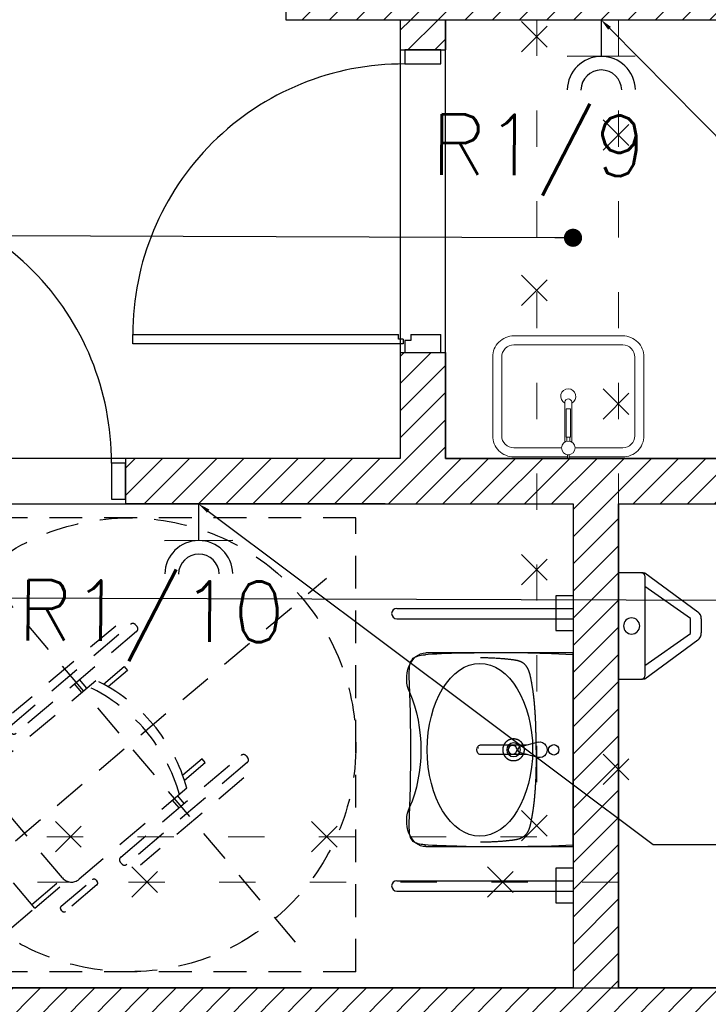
# Model space of a CAD drawing. Header units: millimetres. Extents: x 22250 to 51280, y -5012 to 7692.
# Tile 54 of 183: x 32947 to 33175, y 2617 to 2942. Entities that reach past the tile are written whole.
import ezdxf
from ezdxf import colors
from ezdxf.entities.mleader import LeaderData, LeaderLine
from ezdxf.math import Vec2, Vec3

# ---------------------------------------------------------------- set-up
doc = ezdxf.new("R2010")
doc.units = ezdxf.units.MM
doc.linetypes.add('ACAD_ISO03W100', pattern=[30, 12, -18])
doc.linetypes.add('KRESKOWA', pattern=[0.4, 0.24, -0.16])
for name, color, linetype, lineweight in [('A_OPISY', 40, 'Continuous', 9), ('A_WYPOSAŻENIE', 181, 'Continuous', 9), ('E_Obwody', 3, 'Continuous', 13)]:
    doc.layers.add(name, color=color, linetype=linetype, lineweight=lineweight)
doc.layers.add('E_Gniazda', color=1, linetype='Continuous')
doc.layers.add('E_podklad', color=252, linetype='Continuous')
doc.styles.get("Standard").update_dxf_attribs({"font": 'arial.ttf'})
pattern_1 = [(45, (16286.52, -15796.4403), (-4.490128, 4.490128), [])]

# ---------------------------------------------------------------- blocks, each defined once
blk = doc.blocks.new('FOTEL-K')
at = {"linetype": 'KRESKOWA', "ltscale": 5, "transparency": 33554687}
for p, q in [((-1.701, 11.602), (-11.602, -1.701)), ((11.602, 1.701), (-1.701, 11.602)), ((0.579, -9.418), (-0.579, 9.418)), ((3.475, 2.644), (3.778, -2.29)), ((-3.773, 2.198), (-3.469, -2.735)), ((2.185, 1.847), (2.007, 1.836)), ((2.007, 1.836), (2.064, 0.908)), ((2.246, 0.852), (2.185, 1.847)), ((-2.395, 1.565), (-2.217, 1.576)), ((-2.334, 0.57), (-2.395, 1.565)), ((-2.217, 1.576), (-2.16, 0.649)), ((11.602, 1.701), (1.701, -11.602)), ((2.533, 0.749), (2.85, -4.401)), ((9.418, 0.579), (-9.418, -0.579)), ((-2.29, -4.717), (-2.606, 0.433)), ((2.923, 0.336), (2.56, 0.314)), ((2.938, 0.09), (2.575, 0.068)), ((-2.579, -0.002), (-2.988, -0.027)), ((-2.564, -0.248), (-2.973, -0.273)), ((1.701, -11.602), (-11.602, -1.701)), ((2.447, -4.856), (-1.834, -5.12)), ((2.555, -6.335), (2.461, -4.812)), ((2.726, -6.325), (2.633, -4.801)), ((-1.931, -6.611), (-2.025, -5.088)), ((-1.76, -6.6), (-1.853, -5.077))]:
    blk.add_line(p, q, dxfattribs=at)
for points in [[(3.332, -2.811), (3.246, -2.816, -0.414214), (3.109, -2.695), (2.756, 3.056, -0.414214), (2.877, 3.192), (2.963, 3.198, -0.414214), (3.099, 3.077), (3.453, -2.674, -0.414214)], [(-2.923, -3.195), (-3.009, -3.201, -0.414214), (-3.145, -3.08), (-3.499, 2.671, -0.414214), (-3.378, 2.808), (-3.292, 2.813, -0.414214), (-3.155, 2.693), (-2.802, -3.059, -0.414214)], [(3.416, -5.587), (3.339, -5.592, -0.414214), (3.248, -5.512), (3.156, -4.014, -0.414214), (3.237, -3.923), (3.314, -3.918, -0.414214), (3.405, -3.999), (3.497, -5.496, -0.414214)], [(-2.706, -5.964), (-2.629, -5.959, 0.414214), (-2.549, -5.868), (-2.641, -4.37, 0.414214), (-2.732, -4.29), (-2.809, -4.295, 0.414214), (-2.89, -4.386), (-2.798, -5.883, 0.414214)]]:
    blk.add_lwpolyline(points, format="xyb", close=True, dxfattribs=at)
for points in [[(2.808, -7.648), (2.726, -6.325), (0.841, -6.441), (0.922, -7.764)], [(-1.85, -7.934), (-1.931, -6.611), (-0.046, -6.495), (0.035, -7.818)]]:
    blk.add_lwpolyline(points, close=True, dxfattribs=at)
blk.add_circle((0, 0), 8.291, dxfattribs=at)
for centre, radius, start, end in [((0.309, -5.033), 6.195, 68.9594, 118.0744), ((0.331, -5.388), 6.195, 68.9594, 118.0744), ((2.421, -4.427), 0.43, 273.5169, 3.5169), ((-1.86, -4.69), 0.43, 183.5169, 273.5169)]:
    blk.add_arc(centre, radius, start, end, dxfattribs=at)
blk = doc.blocks.new('umywalka NP')
for p, q in [((49.49, 65), (0, 65)), ((0, 65), (0, 0)), ((11.78, 35.1), (17.66, 33.49)), ((15.46, 34.09), (31.28, 34.09)), ((11.78, 29.9), (17.66, 31.51)), ((15.49, 30.9), (31.28, 30.9)), ((31.65, 31.87), (31.65, 31.87)), ((31.65, 31.87), (31.76, 31.87)), ((31.76, 31.87), (31.65, 31.87)), ((31.76, 31.87), (31.76, 31.87)), ((0, 0), (49.49, 0)), ((49.78, 0.6), (49.58, 0.58))]:
    blk.add_line(p, q)
blk.add_lwpolyline([(35.91, 64.95, 0.001984), (32.28, 64.99), (24.22, 65), (15.16, 64.89), (7.27, 64.68), (0, 64.37), (0, 32.5), (0, 0.64), (7.27, 0.32), (15.16, 0.11), (24.22, 0), (32.28, 0.01, 0.001984), (35.91, 0.05)], format="xyb")
for points in [[(12.4, 32.67), (12.4, 33.36), (12.4, 34.06), (12.41, 34.41), (12.41, 34.76), (12.41, 35.1), (12.41, 35.45), (12.41, 35.8), (12.42, 36.15), (12.42, 36.5), (12.43, 36.84), (12.43, 37.19), (12.44, 37.54), (12.44, 37.89), (12.45, 38.24), (12.46, 38.58), (12.46, 38.93), (12.47, 39.28), (12.48, 39.63), (12.49, 39.98), (12.5, 40.32), (12.51, 40.67), (12.52, 41.02), (12.54, 41.37), (12.55, 41.71), (12.56, 42.06), (12.58, 42.41), (12.59, 42.76), (12.61, 43.1), (12.63, 43.45), (12.64, 43.8), (12.66, 44.15), (12.68, 44.49), (12.7, 44.84), (12.73, 45.19), (12.75, 45.54), (12.77, 45.88), (12.8, 46.23), (12.82, 46.58), (12.85, 46.92), (12.88, 47.27), (12.91, 47.62), (12.94, 47.96), (12.97, 48.31), (13, 48.66), (13.04, 49), (13.07, 49.35), (13.11, 49.7), (13.15, 50.04), (13.18, 50.39), (13.2, 50.56), (13.23, 50.73), (13.25, 50.91), (13.27, 51.08), (13.29, 51.25), (13.31, 51.42), (13.33, 51.6), (13.36, 51.77), (13.38, 51.94), (13.4, 52.11), (13.43, 52.29), (13.45, 52.46), (13.48, 52.63), (13.5, 52.8), (13.53, 52.97), (13.55, 53.15), (13.58, 53.32), (13.61, 53.49), (13.63, 53.66), (13.66, 53.83), (13.69, 54.01), (13.72, 54.18), (13.75, 54.35), (13.78, 54.52), (13.81, 54.69), (13.84, 54.86), (13.87, 55.03), (13.9, 55.21), (13.93, 55.38), (13.96, 55.55), (14, 55.72), (14.03, 55.89), (14.06, 56.06), (14.1, 56.23), (14.13, 56.4), (14.17, 56.57), (14.2, 56.74), (14.24, 56.91), (14.27, 57.08), (14.31, 57.25), (14.35, 57.42), (14.39, 57.59), (14.43, 57.76), (14.45, 57.85), (14.47, 57.93), (14.49, 58.01), (14.51, 58.1), (14.53, 58.18), (14.56, 58.27), (14.58, 58.35), (14.6, 58.43), (14.63, 58.52), (14.65, 58.6), (14.68, 58.68), (14.71, 58.77), (14.73, 58.85), (14.76, 58.93), (14.79, 59.01), (14.82, 59.1), (14.85, 59.18), (14.88, 59.26), (14.91, 59.34), (14.95, 59.42), (14.98, 59.5), (15.02, 59.58), (15.05, 59.66), (15.09, 59.74), (15.13, 59.82), (15.17, 59.89), (15.21, 59.97), (15.25, 60.05), (15.29, 60.12), (15.34, 60.2), (15.38, 60.27), (15.43, 60.35), (15.48, 60.42), (15.52, 60.49), (15.57, 60.56), (15.62, 60.63), (15.68, 60.7), (15.73, 60.77), (15.78, 60.84), (15.84, 60.91), (15.89, 60.98), (15.92, 61.01), (15.95, 61.04), (15.98, 61.07), (16.01, 61.11), (16.04, 61.14), (16.07, 61.17), (16.1, 61.2), (16.13, 61.23), (16.16, 61.26), (16.19, 61.29), (16.22, 61.32), (16.25, 61.35), (16.28, 61.38), (16.32, 61.41), (16.35, 61.44), (16.38, 61.47), (16.41, 61.5), (16.45, 61.53), (16.48, 61.56), (16.51, 61.58), (16.55, 61.61), (16.58, 61.64), (16.62, 61.66), (16.65, 61.69), (16.69, 61.72), (16.72, 61.74), (16.76, 61.77), (16.79, 61.79), (16.83, 61.82), (16.86, 61.84), (16.9, 61.86), (16.94, 61.89), (16.97, 61.91), (17.01, 61.93), (17.05, 61.96), (17.09, 61.98), (17.12, 62), (17.16, 62.02), (17.2, 62.04), (17.24, 62.06), (17.28, 62.08), (17.32, 62.1), (17.36, 62.12), (17.4, 62.14), (17.43, 62.16), (17.47, 62.18), (17.51, 62.19), (17.55, 62.21), (17.59, 62.23), (17.63, 62.24), (17.71, 62.28), (17.8, 62.31), (17.88, 62.34), (17.96, 62.37), (18.04, 62.4), (18.12, 62.42), (18.21, 62.45), (18.29, 62.47), (18.37, 62.5), (18.46, 62.52), (18.54, 62.54), (18.63, 62.56), (18.71, 62.58), (18.8, 62.6), (18.88, 62.62), (18.97, 62.64), (19.05, 62.66), (19.14, 62.67), (19.22, 62.69), (19.31, 62.71), (19.39, 62.72), (19.48, 62.73), (19.57, 62.75), (19.65, 62.76), (19.82, 62.79), (20, 62.81), (20.17, 62.84), (20.34, 62.86), (20.51, 62.88), (20.69, 62.9), (20.86, 62.93), (21.03, 62.95), (21.2, 62.97), (21.38, 62.99), (21.55, 63.01), (21.72, 63.03), (21.9, 63.05), (22.07, 63.06), (22.24, 63.08), (22.42, 63.1), (22.59, 63.11), (22.76, 63.13), (22.93, 63.15), (23.11, 63.16), (23.28, 63.18), (23.45, 63.19), (23.63, 63.21), (23.8, 63.22), (23.97, 63.23), (24.15, 63.25), (24.5, 63.27), (24.84, 63.3), (25.19, 63.32), (25.54, 63.34), (25.88, 63.36), (26.23, 63.38), (26.58, 63.4), (26.93, 63.42), (27.27, 63.43), (27.62, 63.45), (27.97, 63.46), (28.32, 63.47), (28.67, 63.49), (29.01, 63.5), (29.36, 63.51), (29.71, 63.52), (30.06, 63.53), (30.23, 63.53), (30.4, 63.53), (30.75, 63.54), (30.93, 63.54), (31.01, 63.54), (31.1, 63.54)], [(35.91, 64.95), (37.17, 64.92), (39.08, 64.88), (40.87, 64.83), (42.59, 64.78), (44.23, 64.72), (45.79, 64.65), (47.25, 64.57), (48.62, 64.49), (49.58, 64.42)], [(49.78, 64.4), (49.58, 64.42)], [(49.78, 64.4), (49.85, 64.39), (50.44, 64.32), (51.01, 64.24), (51.54, 64.14), (52.04, 64.01), (52.5, 63.86), (52.93, 63.67), (53.31, 63.46), (53.64, 63.22), (53.93, 62.95), (54.18, 62.64), (54.4, 62.29), (54.58, 61.89), (54.71, 61.46), (54.8, 60.99), (54.87, 60.5), (54.92, 59.97), (54.96, 59.4), (54.98, 58.81), (55, 58.19), (55, 57.54), (55, 56.87), (54.99, 56.17), (54.97, 55.44), (54.94, 54.69), (54.91, 53.91), (54.84, 52.24), (54.8, 51.34), (54.77, 50.4), (54.73, 49.41), (54.7, 48.37), (54.67, 47.26), (54.64, 46.08), (54.61, 44.83), (54.59, 43.49), (54.56, 42.04), (54.54, 40.47), (54.52, 38.77), (54.51, 36.89), (54.5, 34.8), (54.5, 32.5), (54.5, 30.2), (54.51, 28.11), (54.52, 26.24), (54.54, 24.53), (54.56, 22.96), (54.59, 21.51), (54.61, 20.17), (54.64, 18.92), (54.67, 17.74), (54.7, 16.63), (54.73, 15.59), (54.77, 14.6), (54.8, 13.66), (54.84, 12.76), (54.91, 11.09), (54.94, 10.31), (54.97, 9.56), (54.99, 8.83), (55, 8.14), (55, 7.46), (55, 6.81), (54.98, 6.19), (54.96, 5.6), (54.92, 5.04), (54.87, 4.51), (54.8, 4.01), (54.71, 3.54), (54.58, 3.11), (54.4, 2.71), (54.18, 2.36), (53.93, 2.05), (53.64, 1.78), (53.31, 1.54), (52.93, 1.33), (52.5, 1.14), (52.04, 0.99), (51.54, 0.86), (51.01, 0.76), (50.44, 0.68), (49.85, 0.61), (49.78, 0.6)], [(12.4, 32.5), (12.4, 31.8), (12.4, 31.11), (12.41, 30.76), (12.41, 30.41), (12.41, 30.06), (12.41, 29.72), (12.41, 29.37), (12.42, 29.02), (12.42, 28.67), (12.43, 28.32), (12.43, 27.98), (12.44, 27.63), (12.44, 27.28), (12.45, 26.93), (12.46, 26.58), (12.46, 26.24), (12.47, 25.89), (12.48, 25.54), (12.49, 25.19), (12.5, 24.84), (12.51, 24.5), (12.52, 24.15), (12.54, 23.8), (12.55, 23.45), (12.56, 23.11), (12.58, 22.76), (12.59, 22.41), (12.61, 22.06), (12.63, 21.72), (12.64, 21.37), (12.66, 21.02), (12.68, 20.67), (12.7, 20.33), (12.73, 19.98), (12.75, 19.63), (12.77, 19.28), (12.8, 18.94), (12.82, 18.59), (12.85, 18.24), (12.88, 17.9), (12.91, 17.55), (12.94, 17.2), (12.97, 16.86), (13, 16.51), (13.04, 16.16), (13.07, 15.82), (13.11, 15.47), (13.15, 15.13), (13.18, 14.78), (13.2, 14.61), (13.23, 14.43), (13.25, 14.26), (13.27, 14.09), (13.29, 13.92), (13.31, 13.74), (13.33, 13.57), (13.36, 13.4), (13.38, 13.23), (13.4, 13.05), (13.43, 12.88), (13.45, 12.71), (13.48, 12.54), (13.5, 12.36), (13.53, 12.19), (13.55, 12.02), (13.58, 11.85), (13.61, 11.68), (13.63, 11.51), (13.66, 11.33), (13.69, 11.16), (13.72, 10.99), (13.75, 10.82), (13.78, 10.65), (13.81, 10.48), (13.84, 10.3), (13.87, 10.13), (13.9, 9.96), (13.93, 9.79), (13.96, 9.62), (14, 9.45), (14.03, 9.28), (14.06, 9.11), (14.1, 8.94), (14.13, 8.77), (14.17, 8.6), (14.2, 8.43), (14.24, 8.26), (14.27, 8.09), (14.31, 7.92), (14.35, 7.75), (14.39, 7.58), (14.43, 7.41), (14.45, 7.32), (14.47, 7.24), (14.49, 7.15), (14.51, 7.07), (14.53, 6.98), (14.56, 6.9), (14.58, 6.82), (14.6, 6.73), (14.63, 6.65), (14.65, 6.57), (14.68, 6.48), (14.71, 6.4), (14.73, 6.32), (14.76, 6.24), (14.79, 6.15), (14.82, 6.07), (14.85, 5.99), (14.88, 5.91), (14.91, 5.83), (14.95, 5.75), (14.98, 5.67), (15.02, 5.59), (15.05, 5.51), (15.09, 5.43), (15.13, 5.35), (15.17, 5.27), (15.21, 5.2), (15.25, 5.12), (15.29, 5.05), (15.34, 4.97), (15.38, 4.9), (15.43, 4.82), (15.48, 4.75), (15.52, 4.68), (15.57, 4.6), (15.62, 4.53), (15.68, 4.46), (15.73, 4.39), (15.78, 4.33), (15.84, 4.26), (15.89, 4.19), (15.92, 4.16), (15.95, 4.13), (15.98, 4.09), (16.01, 4.06), (16.04, 4.03), (16.07, 4), (16.1, 3.97), (16.13, 3.94), (16.16, 3.9), (16.19, 3.87), (16.22, 3.84), (16.25, 3.81), (16.28, 3.78), (16.32, 3.75), (16.35, 3.73), (16.38, 3.7), (16.41, 3.67), (16.45, 3.64), (16.48, 3.61), (16.51, 3.58), (16.55, 3.56), (16.58, 3.53), (16.62, 3.5), (16.65, 3.48), (16.69, 3.45), (16.72, 3.43), (16.76, 3.4), (16.79, 3.38), (16.83, 3.35), (16.86, 3.33), (16.9, 3.3), (16.94, 3.28), (16.97, 3.26), (17.01, 3.23), (17.05, 3.21), (17.09, 3.19), (17.12, 3.17), (17.16, 3.15), (17.2, 3.13), (17.24, 3.11), (17.28, 3.09), (17.32, 3.07), (17.36, 3.05), (17.4, 3.03), (17.43, 3.01), (17.47, 2.99), (17.51, 2.97), (17.55, 2.96), (17.59, 2.94), (17.63, 2.92), (17.71, 2.89), (17.8, 2.86), (17.88, 2.83), (17.96, 2.8), (18.04, 2.77), (18.12, 2.74), (18.21, 2.72), (18.29, 2.69), (18.37, 2.67), (18.46, 2.65), (18.54, 2.63), (18.63, 2.6), (18.71, 2.58), (18.8, 2.56), (18.88, 2.55), (18.97, 2.53), (19.05, 2.51), (19.14, 2.49), (19.22, 2.48), (19.31, 2.46), (19.39, 2.45), (19.48, 2.43), (19.57, 2.42), (19.65, 2.41), (19.82, 2.38), (20, 2.35), (20.17, 2.33), (20.34, 2.31), (20.51, 2.28), (20.69, 2.26), (20.86, 2.24), (21.03, 2.22), (21.2, 2.2), (21.38, 2.18), (21.55, 2.16), (21.72, 2.14), (21.9, 2.12), (22.07, 2.1), (22.24, 2.09), (22.42, 2.07), (22.59, 2.05), (22.76, 2.04), (22.93, 2.02), (23.11, 2.01), (23.28, 1.99), (23.45, 1.98), (23.63, 1.96), (23.8, 1.95), (23.97, 1.93), (24.15, 1.92), (24.5, 1.9), (24.84, 1.87), (25.19, 1.85), (25.54, 1.83), (25.88, 1.81), (26.23, 1.79), (26.58, 1.77), (26.93, 1.75), (27.27, 1.74), (27.62, 1.72), (27.97, 1.71), (28.32, 1.69), (28.67, 1.68), (29.01, 1.67), (29.36, 1.66), (29.71, 1.65), (30.06, 1.64), (30.23, 1.64), (30.4, 1.63), (30.75, 1.63), (30.93, 1.63), (31.01, 1.63), (31.1, 1.63)], [(35.91, 0.05), (37.17, 0.08), (39.08, 0.12), (40.87, 0.17), (42.59, 0.22), (44.23, 0.28), (45.79, 0.35), (47.25, 0.43), (48.62, 0.51), (49.58, 0.58)]]:
    blk.add_lwpolyline(points)
blk.add_lwpolyline([(20.92, 36.02), (20.89, 36.03), (20.87, 36.04), (20.84, 36.04), (20.82, 36.05), (20.79, 36.06), (20.77, 36.06), (20.74, 36.07), (20.72, 36.07), (20.69, 36.08), (20.67, 36.08), (20.64, 36.09), (20.61, 36.09), (20.59, 36.1), (20.56, 36.1), (20.54, 36.1), (20.51, 36.11), (20.49, 36.11), (20.46, 36.11), (20.43, 36.12), (20.41, 36.12), (20.38, 36.12), (20.36, 36.13), (20.33, 36.13), (20.3, 36.13), (20.28, 36.13), (20.25, 36.13), (20.23, 36.14), (20.2, 36.14), (20.18, 36.14), (20.15, 36.14), (20.12, 36.14), (20.1, 36.14), (20.07, 36.14), (20.05, 36.14), (20.02, 36.14), (19.99, 36.14), (19.97, 36.14), (19.94, 36.14), (19.92, 36.14), (19.89, 36.14), (19.86, 36.14), (19.84, 36.14), (19.81, 36.14), (19.79, 36.14), (19.76, 36.13), (19.73, 36.13), (19.71, 36.13), (19.68, 36.13), (19.66, 36.12), (19.63, 36.12), (19.6, 36.12), (19.58, 36.12), (19.55, 36.11), (19.53, 36.11), (19.5, 36.11), (19.47, 36.1), (19.45, 36.1), (19.42, 36.09), (19.4, 36.09), (19.37, 36.09), (19.35, 36.08), (19.32, 36.08), (19.3, 36.07), (19.27, 36.07), (19.24, 36.06), (19.22, 36.05), (19.19, 36.05), (19.17, 36.04), (19.14, 36.04), (19.12, 36.03), (19.09, 36.02), (19.07, 36.02), (19.04, 36.01), (19.02, 36), (18.99, 36), (18.97, 35.99), (18.94, 35.98), (18.92, 35.98), (18.89, 35.97), (18.87, 35.96), (18.84, 35.95), (18.82, 35.94), (18.79, 35.93), (18.77, 35.93), (18.75, 35.92), (18.72, 35.91), (18.7, 35.9), (18.67, 35.89), (18.65, 35.88), (18.62, 35.87), (18.6, 35.86), (18.58, 35.85), (18.55, 35.84), (18.53, 35.83), (18.5, 35.82), (18.48, 35.81), (18.46, 35.8), (18.43, 35.79), (18.41, 35.78), (18.39, 35.77), (18.36, 35.75), (18.34, 35.74), (18.32, 35.73), (18.29, 35.72), (18.27, 35.71), (18.25, 35.69), (18.23, 35.68), (18.2, 35.67), (18.18, 35.66), (18.16, 35.64), (18.13, 35.63), (18.11, 35.62), (18.09, 35.6), (18.07, 35.59), (18.05, 35.58), (18.02, 35.56), (18, 35.55), (17.98, 35.53), (17.96, 35.52), (17.94, 35.51), (17.92, 35.49), (17.89, 35.48), (17.87, 35.46), (17.85, 35.45), (17.83, 35.43), (17.81, 35.41), (17.79, 35.4), (17.77, 35.38), (17.75, 35.37), (17.73, 35.35), (17.71, 35.34), (17.69, 35.32), (17.67, 35.3), (17.65, 35.29), (17.63, 35.27), (17.61, 35.25), (17.59, 35.24), (17.57, 35.22), (17.55, 35.2), (17.53, 35.18), (17.51, 35.17), (17.49, 35.15), (17.47, 35.13), (17.45, 35.11), (17.44, 35.09), (17.42, 35.08), (17.4, 35.06), (17.38, 35.04), (17.36, 35.02), (17.34, 35), (17.33, 34.98), (17.31, 34.96), (17.29, 34.94), (17.27, 34.92), (17.26, 34.9), (17.24, 34.88), (17.22, 34.87), (17.21, 34.85), (17.19, 34.83), (17.17, 34.81), (17.16, 34.79), (17.14, 34.76), (17.12, 34.74), (17.11, 34.72), (17.09, 34.7), (17.08, 34.68), (17.06, 34.66), (17.05, 34.64), (17.03, 34.62), (17.02, 34.6), (17, 34.58), (16.99, 34.56), (16.97, 34.53), (16.96, 34.51), (16.94, 34.49), (16.93, 34.47), (16.91, 34.45), (16.9, 34.42), (16.89, 34.4), (16.87, 34.38), (16.86, 34.36), (16.85, 34.34), (16.83, 34.31), (16.82, 34.29), (16.81, 34.27), (16.8, 34.24), (16.78, 34.22), (16.77, 34.2), (16.76, 34.18), (16.75, 34.15), (16.73, 34.13), (16.72, 34.11), (16.71, 34.08), (16.7, 34.06), (16.69, 34.04), (16.68, 34.01), (16.67, 33.99), (16.66, 33.96), (16.65, 33.94), (16.64, 33.92), (16.63, 33.89), (16.62, 33.87), (16.61, 33.85), (16.6, 33.82), (16.59, 33.8), (16.58, 33.77), (16.57, 33.75), (16.56, 33.72), (16.55, 33.7), (16.54, 33.67), (16.54, 33.65), (16.53, 33.63), (16.52, 33.6), (16.51, 33.58), (16.51, 33.55), (16.5, 33.53), (16.49, 33.5), (16.48, 33.48), (16.48, 33.45), (16.47, 33.43), (16.46, 33.4), (16.46, 33.38), (16.45, 33.35), (16.45, 33.32), (16.44, 33.3), (16.43, 33.27), (16.43, 33.25), (16.42, 33.22), (16.42, 33.2), (16.41, 33.17), (16.41, 33.15), (16.4, 33.12), (16.4, 33.1), (16.4, 33.07), (16.39, 33.04), (16.39, 33.02), (16.38, 32.99), (16.38, 32.97), (16.38, 32.94), (16.38, 32.92), (16.37, 32.89), (16.37, 32.86), (16.37, 32.84), (16.36, 32.81), (16.36, 32.79), (16.36, 32.76), (16.36, 32.73), (16.36, 32.71), (16.36, 32.68), (16.36, 32.66), (16.35, 32.63), (16.35, 32.6), (16.35, 32.58), (16.35, 32.55), (16.35, 32.53), (16.35, 32.5), (16.35, 32.47), (16.35, 32.45), (16.35, 32.42), (16.35, 32.4), (16.35, 32.37), (16.36, 32.34), (16.36, 32.32), (16.36, 32.29), (16.36, 32.27), (16.36, 32.24), (16.36, 32.22), (16.36, 32.19), (16.37, 32.16), (16.37, 32.14), (16.37, 32.11), (16.38, 32.09), (16.38, 32.06), (16.38, 32.03), (16.38, 32.01), (16.39, 31.98), (16.39, 31.96), (16.4, 31.93), (16.4, 31.91), (16.4, 31.88), (16.41, 31.85), (16.41, 31.83), (16.42, 31.8), (16.42, 31.78), (16.43, 31.75), (16.43, 31.73), (16.44, 31.7), (16.45, 31.68), (16.45, 31.65), (16.46, 31.63), (16.46, 31.6), (16.47, 31.58), (16.48, 31.55), (16.48, 31.53), (16.49, 31.5), (16.5, 31.48), (16.51, 31.45), (16.51, 31.43), (16.52, 31.4), (16.53, 31.38), (16.54, 31.35), (16.54, 31.33), (16.55, 31.3), (16.56, 31.28), (16.57, 31.25), (16.58, 31.23), (16.59, 31.2), (16.6, 31.18), (16.61, 31.16), (16.62, 31.13), (16.63, 31.11), (16.64, 31.08), (16.65, 31.06), (16.66, 31.04), (16.67, 31.01), (16.68, 30.99), (16.69, 30.96), (16.7, 30.94), (16.71, 30.92), (16.72, 30.89), (16.73, 30.87), (16.75, 30.85), (16.76, 30.83), (16.77, 30.8), (16.78, 30.78), (16.8, 30.76), (16.81, 30.73), (16.82, 30.71), (16.83, 30.69), (16.85, 30.67), (16.86, 30.64), (16.87, 30.62), (16.89, 30.6), (16.9, 30.58), (16.91, 30.55), (16.93, 30.53), (16.94, 30.51), (16.96, 30.49), (16.97, 30.47), (16.99, 30.45), (17, 30.42), (17.02, 30.4), (17.03, 30.38), (17.05, 30.36), (17.06, 30.34), (17.08, 30.32), (17.09, 30.3), (17.11, 30.28), (17.12, 30.26), (17.14, 30.24), (17.16, 30.22), (17.17, 30.2), (17.19, 30.18), (17.21, 30.16), (17.22, 30.14), (17.24, 30.12), (17.26, 30.1), (17.27, 30.08), (17.29, 30.06), (17.31, 30.04), (17.33, 30.02), (17.34, 30), (17.36, 29.98), (17.38, 29.96), (17.4, 29.94), (17.42, 29.93), (17.44, 29.91), (17.45, 29.89), (17.47, 29.87), (17.49, 29.85), (17.51, 29.84), (17.53, 29.82), (17.55, 29.8), (17.57, 29.78), (17.59, 29.77), (17.61, 29.75), (17.63, 29.73), (17.65, 29.72), (17.67, 29.7), (17.69, 29.68), (17.71, 29.67), (17.73, 29.65), (17.75, 29.63), (17.77, 29.62), (17.79, 29.6), (17.81, 29.59), (17.83, 29.57), (17.85, 29.56), (17.87, 29.54), (17.89, 29.53), (17.92, 29.51), (17.94, 29.5), (17.96, 29.48), (17.98, 29.47), (18, 29.45), (18.02, 29.44), (18.05, 29.42), (18.07, 29.41), (18.09, 29.4), (18.11, 29.38), (18.13, 29.37), (18.16, 29.36), (18.18, 29.34), (18.2, 29.33), (18.23, 29.32), (18.25, 29.31), (18.27, 29.29), (18.29, 29.28), (18.32, 29.27), (18.34, 29.26), (18.36, 29.25), (18.39, 29.24), (18.41, 29.22), (18.43, 29.21), (18.46, 29.2), (18.48, 29.19), (18.5, 29.18), (18.53, 29.17), (18.55, 29.16), (18.58, 29.15), (18.6, 29.14), (18.62, 29.13), (18.65, 29.12), (18.67, 29.11), (18.7, 29.1), (18.72, 29.09), (18.75, 29.08), (18.77, 29.07), (18.79, 29.07), (18.82, 29.06), (18.84, 29.05), (18.87, 29.04), (18.89, 29.03), (18.92, 29.03), (18.94, 29.02), (18.97, 29.01), (18.99, 29), (19.02, 29), (19.04, 28.99), (19.07, 28.98), (19.09, 28.98), (19.12, 28.97), (19.14, 28.96), (19.17, 28.96), (19.19, 28.95), (19.22, 28.95), (19.24, 28.94), (19.27, 28.94), (19.3, 28.93), (19.32, 28.92), (19.35, 28.92), (19.37, 28.92), (19.4, 28.91), (19.42, 28.91), (19.45, 28.9), (19.47, 28.9), (19.5, 28.89), (19.53, 28.89), (19.55, 28.89), (19.58, 28.88), (19.6, 28.88), (19.63, 28.88), (19.66, 28.88), (19.68, 28.87), (19.71, 28.87), (19.73, 28.87), (19.76, 28.87), (19.79, 28.87), (19.81, 28.86), (19.84, 28.86), (19.86, 28.86), (19.89, 28.86), (19.92, 28.86), (19.94, 28.86), (19.97, 28.86), (19.99, 28.86), (20.02, 28.86), (20.05, 28.86), (20.07, 28.86), (20.1, 28.86), (20.12, 28.86), (20.15, 28.86), (20.18, 28.86), (20.2, 28.86), (20.23, 28.86), (20.25, 28.87), (20.28, 28.87), (20.3, 28.87), (20.33, 28.87), (20.36, 28.88), (20.38, 28.88), (20.41, 28.88), (20.43, 28.88), (20.46, 28.89), (20.49, 28.89), (20.51, 28.89), (20.54, 28.9), (20.56, 28.9), (20.59, 28.91), (20.61, 28.91), (20.64, 28.91), (20.67, 28.92), (20.69, 28.92), (20.72, 28.93), (20.74, 28.93), (20.77, 28.94), (20.79, 28.95), (20.82, 28.95), (20.84, 28.96), (20.87, 28.96), (20.89, 28.97), (20.92, 28.98), (20.95, 28.99), (20.99, 29), (21.03, 29.01), (21.06, 29.02), (21.1, 29.03), (21.13, 29.04), (21.17, 29.05), (21.2, 29.06), (21.24, 29.08), (21.28, 29.09), (21.31, 29.1), (21.35, 29.12), (21.38, 29.13), (21.41, 29.14), (21.45, 29.16), (21.48, 29.17), (21.52, 29.19), (21.55, 29.21), (21.58, 29.22), (21.62, 29.24), (21.65, 29.26), (21.69, 29.27), (21.72, 29.29), (21.75, 29.31), (21.78, 29.33), (21.82, 29.34), (21.85, 29.36), (21.88, 29.38), (21.91, 29.4), (21.94, 29.42), (21.98, 29.44), (22.01, 29.46), (22.04, 29.48), (22.07, 29.5), (22.1, 29.53), (22.13, 29.55), (22.16, 29.57), (22.19, 29.59), (22.22, 29.61), (22.25, 29.64), (22.28, 29.66), (22.31, 29.68), (22.34, 29.71), (22.37, 29.73), (22.4, 29.76), (22.42, 29.78), (22.45, 29.81), (22.48, 29.83), (22.51, 29.86), (22.53, 29.88), (22.56, 29.91), (22.59, 29.94), (22.61, 29.96), (22.64, 29.99), (22.66, 30.02), (22.69, 30.04), (22.71, 30.07), (22.74, 30.1), (22.76, 30.13), (22.79, 30.16), (22.81, 30.19), (22.84, 30.21), (22.86, 30.24), (22.88, 30.27), (22.91, 30.3), (22.93, 30.33), (22.95, 30.36), (22.97, 30.39), (22.99, 30.42), (23.01, 30.45), (23.04, 30.49), (23.06, 30.52), (23.08, 30.55), (23.1, 30.58), (23.12, 30.61), (23.14, 30.64), (23.15, 30.68), (23.17, 30.71), (23.19, 30.74), (23.21, 30.77), (23.23, 30.81), (23.24, 30.84), (23.26, 30.87), (23.28, 30.91), (23.29, 30.94), (23.31, 30.98), (23.32, 31.01), (23.34, 31.04), (23.35, 31.08), (23.37, 31.11), (23.38, 31.15), (23.4, 31.18), (23.41, 31.22), (23.42, 31.25), (23.44, 31.29), (23.45, 31.32), (23.46, 31.36), (23.47, 31.39), (23.48, 31.43), (23.49, 31.47), (23.5, 31.5), (23.51, 31.54), (23.52, 31.57), (23.53, 31.61), (23.54, 31.65), (23.55, 31.68), (23.56, 31.72), (23.57, 31.76), (23.57, 31.79), (23.58, 31.83), (23.59, 31.87), (23.59, 31.9), (23.6, 31.94), (23.6, 31.98), (23.61, 32.02), (23.61, 32.05), (23.62, 32.09), (23.62, 32.13), (23.63, 32.16), (23.63, 32.2), (23.63, 32.24), (23.64, 32.28), (23.64, 32.31), (23.64, 32.35), (23.64, 32.39), (23.64, 32.43), (23.64, 32.46), (23.64, 32.5), (23.64, 32.54), (23.64, 32.58), (23.64, 32.61), (23.64, 32.65), (23.64, 32.69), (23.64, 32.72), (23.63, 32.76), (23.63, 32.8), (23.63, 32.84), (23.62, 32.87), (23.62, 32.91), (23.61, 32.95), (23.61, 32.99), (23.6, 33.02), (23.6, 33.06), (23.59, 33.1), (23.59, 33.13), (23.58, 33.17), (23.57, 33.21), (23.57, 33.24), (23.56, 33.28), (23.55, 33.32), (23.54, 33.35), (23.53, 33.39), (23.52, 33.43), (23.51, 33.46), (23.5, 33.5), (23.49, 33.53), (23.48, 33.57), (23.47, 33.61), (23.46, 33.64), (23.45, 33.68), (23.44, 33.71), (23.42, 33.75), (23.41, 33.78), (23.4, 33.82), (23.38, 33.85), (23.37, 33.89), (23.35, 33.92), (23.34, 33.96), (23.32, 33.99), (23.31, 34.02), (23.29, 34.06), (23.28, 34.09), (23.26, 34.13), (23.24, 34.16), (23.23, 34.19), (23.21, 34.23), (23.19, 34.26), (23.17, 34.29), (23.15, 34.32), (23.14, 34.36), (23.12, 34.39), (23.1, 34.42), (23.08, 34.45), (23.06, 34.48), (23.04, 34.51), (23.01, 34.55), (22.99, 34.58), (22.97, 34.61), (22.95, 34.64), (22.93, 34.67), (22.91, 34.7), (22.88, 34.73), (22.86, 34.76), (22.84, 34.79), (22.81, 34.82), (22.79, 34.84), (22.76, 34.87), (22.74, 34.9), (22.71, 34.93), (22.69, 34.96), (22.66, 34.98), (22.64, 35.01), (22.61, 35.04), (22.59, 35.07), (22.56, 35.09), (22.53, 35.12), (22.51, 35.14), (22.48, 35.17), (22.45, 35.19), (22.42, 35.22), (22.4, 35.24), (22.37, 35.27), (22.34, 35.29), (22.31, 35.32), (22.28, 35.34), (22.25, 35.36), (22.22, 35.39), (22.19, 35.41), (22.16, 35.43), (22.13, 35.45), (22.1, 35.48), (22.07, 35.5), (22.04, 35.52), (22.01, 35.54), (21.98, 35.56), (21.94, 35.58), (21.91, 35.6), (21.88, 35.62), (21.85, 35.64), (21.82, 35.66), (21.78, 35.68), (21.75, 35.69), (21.72, 35.71), (21.69, 35.73), (21.65, 35.75), (21.62, 35.76), (21.58, 35.78), (21.55, 35.8), (21.52, 35.81), (21.48, 35.83), (21.45, 35.84), (21.41, 35.86), (21.38, 35.87), (21.35, 35.88), (21.31, 35.9), (21.28, 35.91), (21.24, 35.92), (21.2, 35.94), (21.17, 35.95), (21.13, 35.96), (21.1, 35.97), (21.06, 35.98), (21.03, 35.99), (20.99, 36.01), (20.95, 36.02)], close=True)
blk.add_lwpolyline([(22.3, 32.5, 1), (17.7, 32.5, 1)], format="xyb", close=True)
blk.add_circle((6.5, 32.5), 1.75)
at = {"extrusion": (0, 0, -1)}
for centre, major_axis, ratio, start_param, end_param in [((49.49, 56.38), (0, -8.62), 0.740076, 3.141593, 5.289261), ((79.76, 32.5), (0, -38.74), 0.740076, 1.046808, 2.098245), ((11.32, 32.5), (1.87, -1.87), 1, 0.610407, 4.101981), ((17.48, 32.5), (0.708, -0.708), 1, 4.107708, 6.887866), ((20.33, 32.5), (-1.06, -1.06), 1, -0.785398, 5.497787), ((31.28, 32.49), (0, -1.59), 0.623935, 3.141593, 6.283185), ((49.49, 8.62), (0, -8.62), 0.740076, 4.135517, 6.283185)]:
    blk.add_ellipse(centre, major_axis=major_axis, ratio=ratio, start_param=start_param, end_param=end_param, dxfattribs=at)
at = {"ltscale": 3}
blk.add_ellipse((31.28, 32.49), major_axis=(0, -29), ratio=0.610345, dxfattribs=at)
blk = doc.blocks.new('umywalka dla niepełnosprawnych')
for p, q in [((0, 50.87), (-5.71, 50.87)), ((-5.71, 50.87), (-5.71, 39.44)), ((-5.71, 39.44), (0, 39.44)), ((0, -39.13), (-5.71, -39.13)), ((-5.71, -39.13), (-5.71, -50.56)), ((-5.71, -50.56), (0, -50.56))]:
    blk.add_line(p, q)
at = {"ltscale": 5}
for p, q in [((-58.29, 46.71), (0, 46.71)), ((-58.29, 43.29), (0, 43.29)), ((-58.29, -43.29), (0, -43.29)), ((-58.29, -46.71), (0, -46.71))]:
    blk.add_line(p, q, dxfattribs=at)
at = {"ltscale": 0.1}
for p, q in [((0, 46.71), (0, 43.29)), ((0, -43.29), (0, -46.71))]:
    blk.add_line(p, q, dxfattribs=at)
at = {"ltscale": 5}
for centre in [(-58.29, 45), (-58.29, -45)]:
    blk.add_arc(centre, 1.71, 90, 270, dxfattribs=at)
at = {"xscale": 0.9847469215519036, "yscale": 0.9847469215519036, "zscale": 0.9847469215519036, "rotation": 180.0001418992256}
blk.add_blockref('umywalka NP', (0, 32), dxfattribs=at)
blk = doc.blocks.new('um1')
at = {"layer": 'A_WYPOSAŻENIE', "ltscale": 0.5}
for points in [[(-2506.53, 3366.84), (-2524.27, 3366.84, 0.414214), (-2531.27, 3359.84), (-2531.27, 3333.84, 0.414214), (-2524.27, 3326.84), (-2488.27, 3326.84, 0.414214), (-2481.27, 3333.84), (-2481.27, 3359.84, 0.414214), (-2488.27, 3366.84), (-2506.01, 3366.84)], [(-2508.52, 3363.84), (-2524.27, 3363.84, 0.414214), (-2528.27, 3359.84), (-2528.27, 3333.84, 0.414214), (-2524.27, 3329.84), (-2488.27, 3329.84, 0.414214), (-2484.27, 3333.84), (-2484.27, 3359.84, 0.414214), (-2488.27, 3363.84), (-2504.02, 3363.84)]]:
    blk.add_lwpolyline(points, format="xyb", dxfattribs=at)
at = {"layer": 'A_WYPOSAŻENIE'}
for points in [[(-2506.53, 3366.08), (-2506.53, 3367.35), (-2506.01, 3367.35), (-2506.01, 3366.08)], [(-2506.77, 3361.66), (-2506.77, 3360.3), (-2505.77, 3360.3), (-2505.77, 3361.66)]]:
    blk.add_lwpolyline(points, dxfattribs=at)
blk.add_lwpolyline([(-2507.42, 3361.92), (-2507.42, 3348.69, 0.869565), (-2505.12, 3348.69), (-2505.12, 3361.92)], format="xyb", dxfattribs=at)
blk.add_lwpolyline([(-2507.02, 3360.3), (-2505.52, 3360.3), (-2505.52, 3350.99), (-2507.02, 3350.99)], close=True, dxfattribs=at)
blk.add_circle((-2506.27, 3363.85), 2.25, dxfattribs=at)
at = {"layer": 'A_WYPOSAŻENIE', "ltscale": 0.5}
blk.add_arc((-2506.27, 3346.84), 2.5, 117.3871, 62.6129, dxfattribs=at)
blk = doc.blocks.new('pisuar_')
for p, q in [((31466.54, 11606.79), (31466.54, 11596.87)), ((31511.95, 11596.87), (31511.95, 11606.8)), ((31466.54, 11595.58), (31466.54, 11596.87)), ((31483.21, 11573), (31466.54, 11595.58)), ((31510.67, 11595.59), (31467.82, 11595.58)), ((31472.38, 11595.58), (31486.07, 11576.12)), ((31492.43, 11576.12), (31506.11, 11595.59)), ((31511.95, 11595.59), (31495.29, 11573.01)), ((31511.95, 11596.87), (31511.95, 11595.59)), ((31486.07, 11576.12), (31492.43, 11576.12)), ((31492.22, 11571.48), (31486.28, 11571.47))]:
    blk.add_line(p, q)
blk.add_lwpolyline([(31466.54, 11606.79), (31511.95, 11606.79)])
for centre, radius, start, end in [((31489.24, 11601.19), 3.44, 0.0096, 180.0096), ((31489.24, 11601.19), 3.44, 180.0096, 0.0096), ((31467.82, 11596.87), 1.28, 180.0096, 240.0096), ((31467.82, 11596.87), 1.28, 180.0096, 270.0096), ((31510.67, 11596.87), 1.28, 270.0096, 0.0096), ((31510.67, 11596.87), 1.28, 285.0096, 345.0096), ((31486.28, 11575.32), 3.85, 217.0315, 270.0096), ((31492.22, 11575.32), 3.85, 270.0096, 322.9877)]:
    blk.add_arc(centre, radius, start, end)
blk = doc.blocks.new('_Dot')
at = {"color": 0, "linetype": 'ByBlock', "lineweight": -2}
blk.add_line((-0.5, 0), (-1, 0), dxfattribs=at)
at = {"color": 0, "linetype": 'ByBlock', "const_width": 0.5}
blk.add_lwpolyline([(-0.25, 0, 1), (0.25, 0, 1)], format="xyb", close=True, dxfattribs=at)
blk = doc.blocks.new('ROZBIÓRKI_DOM')
at = {"layer": 'A_OPISY', "color": 22, "linetype": 'ACAD_ISO03W100', "true_color": 0xe22908}
for p, q in [((19385.15, 8497.29), (19395.15, 8487.29)), ((19385.15, 8487.29), (19395.15, 8497.29)), ((19390.15, 8497.89), (19390.15, 8227.89)), ((19417.15, 8497.89), (19417.15, 8212.89)), ((19412.15, 8464.76), (19422.15, 8454.76)), ((19412.15, 8454.76), (19422.15, 8464.76)), ((19385.15, 8413.42), (19395.15, 8403.42)), ((19385.15, 8403.42), (19395.15, 8413.42)), ((19412.15, 8375.92), (19422.15, 8365.92)), ((19412.15, 8365.92), (19422.15, 8375.92)), ((19385.15, 8321.14), (19395.15, 8311.14)), ((19385.15, 8311.14), (19395.15, 8321.14)), ((19412.15, 8255.11), (19422.15, 8245.11)), ((19412.15, 8245.11), (19422.15, 8255.11)), ((19385.15, 8236.5), (19395.15, 8226.5)), ((19385.15, 8226.5), (19395.15, 8236.5)), ((19231.09, 8232.89), (19241.09, 8222.89)), ((19231.09, 8222.89), (19241.09, 8232.89)), ((19315.71, 8232.89), (19325.71, 8222.89)), ((19315.71, 8222.89), (19325.71, 8232.89)), ((19390.15, 8227.89), (19075.15, 8227.89)), ((19256.33, 8217.89), (19266.33, 8207.89)), ((19256.33, 8207.89), (19266.33, 8217.89)), ((19373.86, 8217.89), (19383.86, 8207.89)), ((19373.86, 8207.89), (19383.86, 8217.89)), ((19417.15, 8212.89), (19075.15, 8212.89))]:
    blk.add_line(p, q, dxfattribs=at)

msp = doc.modelspace()

# ---------------------------------------------------------------- hatches: boundary and pattern name
at = {"layer": 'E_podklad'}
h = msp.add_hatch(dxfattribs=at)
h.set_pattern_fill('ANSI31', color=256, scale=2)
h.set_pattern_definition(pattern_1)
h.paths.add_polyline_path([(33360.01, 2212.13), (33290.01, 2212.13), (33250.01, 2212.13), (33250.01, 2169.13), (33294.01, 2169.13), (33294.01, 2155.13), (33360.01, 2155.13)])
h.paths.add_polyline_path([(33075.01, 2212.13), (32903.01, 2212.13), (32903.01, 2169.13), (33075.01, 2169.13)])
h.paths.add_polyline_path([(32803.01, 2305.13), (32775.01, 2305.13), (32775.01, 2212.13), (32803.01, 2212.13)])
h.paths.add_polyline_path([(32803.01, 2430.13), (32775.01, 2430.13), (32775.01, 2405.13), (32803.01, 2405.13)])
h.paths.add_polyline_path([(32803.01, 2942.13), (32775.01, 2942.13), (32775.01, 2518.13), (32803.01, 2518.13)])
h.paths.add_polyline_path([(32852.01, 2852.13), (32803.01, 2852.13), (32803.01, 2782.13), (32852.01, 2782.13)])
h.paths.add_polyline_path([(32852.01, 2970.13), (32818.01, 2970.13), (32818.01, 3002.13), (32811.11, 3002.13), (32775.01, 3002.13), (32775.01, 2942.13), (32803.01, 2942.13), (32852.01, 2942.13)])
h.paths.add_polyline_path([(33290.01, 2970.13), (33063.01, 2970.13), (33063.01, 2975.13), (33035.01, 2975.13), (33035.01, 2970.13), (33035.01, 2942.13), (33290.01, 2942.13)])
h.paths.add_polyline_path([(33063.01, 3100.13), (33035.01, 3100.13), (33035.01, 3065.13), (33063.01, 3065.13)])
h.paths.add_polyline_path([(33063.01, 3277.13), (33063.01, 3320.13), (33010.01, 3320.13), (33010.01, 3312.71), (33010.01, 3277.13), (33035.01, 3277.13), (33035.01, 3204.13), (33063.01, 3204.13)])
h.paths.add_polyline_path([(32818.01, 3487.13), (32747.01, 3487.13), (32747.01, 3479.13), (32747.01, 3444.13), (32775.01, 3444.13), (32775.01, 3277.13), (32865.01, 3277.13), (32865.01, 3320.13), (32818.01, 3320.13)])
h.paths.add_polyline_path([(32818.01, 3277.13), (32775.01, 3277.13), (32775.01, 3129.13), (32818.01, 3129.13)])
at = {"layer": 'E_podklad', "ltscale": 2}
h = msp.add_hatch(dxfattribs=at)
h.set_pattern_fill('ANSI31', color=256, scale=2)
h.set_pattern_definition(pattern_1)
h.paths.add_polyline_path([(33073.01, 2527.13), (33058.01, 2527.13), (33058.01, 2429.13), (33073.01, 2429.13)])
h.paths.add_polyline_path([(33290.01, 2622.13), (32803.01, 2622.13), (32803.01, 2607.13), (33290.01, 2607.13)])
h.paths.add_polyline_path([(33145.01, 2782.13), (33180.01, 2782.13), (33180.01, 2797.13), (33087.87, 2797.13), (33087.87, 2832.13), (33072.87, 2832.13), (33072.87, 2797.13), (32982.01, 2797.13), (32982.01, 2782.13), (33067.87, 2782.13), (33130.01, 2782.13), (33130.01, 2622.13), (33145.01, 2622.13)])
h.paths.add_polyline_path([(32882.01, 2797.13), (32852.01, 2797.13), (32852.01, 2782.13), (32882.01, 2782.13)])
h.paths.add_polyline_path([(33087.87, 2942.13), (33072.87, 2942.13), (33072.87, 2932.13), (33087.87, 2932.13)])
h.paths.add_polyline_path([(33290.01, 2797.13), (33280.01, 2797.13), (33280.01, 2782.13), (33290.01, 2782.13)])

# ---------------------------------------------------------------- linework, layer by layer
at = {"layer": 'E_Gniazda'}
for p, q in [((33139.24, 2942.13), (33139.29, 2930.01)), ((33150.54, 2930.06), (33128.04, 2929.96)), ((33006.18, 2782.13), (33006.23, 2770.01)), ((33017.48, 2770.06), (32994.98, 2769.96))]:
    msp.add_line(p, q, dxfattribs=at)
for centre, radius in [((33139.34, 2918.76), 11.25), ((33139.34, 2918.76), 6.75), ((33006.28, 2758.76), 11.25), ((33006.28, 2758.76), 6.75)]:
    msp.add_arc(centre, radius, 1.6428, 178.8602, dxfattribs=at)
at = {"layer": 'E_podklad', "ltscale": 2}
for p, q in [((33035.01, 2942.13), (33290.01, 2942.13)), ((33072.87, 2942.13), (33072.87, 2932.13)), ((33072.87, 2942.13), (33087.87, 2942.13)), ((33087.87, 2942.13), (33087.87, 2932.13)), ((33072.87, 2932.13), (33087.87, 2932.13)), ((33072.87, 2832.13), (33072.87, 2797.13)), ((33072.87, 2832.13), (33087.87, 2832.13)), ((33087.87, 2832.13), (33087.87, 2797.13)), ((33072.87, 2797.13), (32982.01, 2797.13)), ((32982.01, 2797.13), (32982.01, 2782.13)), ((33087.87, 2797.13), (33180.01, 2797.13)), ((33067.87, 2782.13), (32982.01, 2782.13)), ((33067.87, 2782.13), (33130.01, 2782.13)), ((33130.01, 2782.13), (33130.01, 2622.13)), ((33145.01, 2782.13), (33145.01, 2622.13)), ((33145.01, 2782.13), (33180.01, 2782.13)), ((32803.01, 2622.13), (33290.01, 2622.13))]:
    msp.add_line(p, q, dxfattribs=at)
at = {"layer": 'E_podklad', "color": 144, "true_color": 0x007cb0}
for p, q in [((33072.29, 2836.52), (33072.29, 2838.07)), ((33076.4, 2838.09), (33076.4, 2836.11)), ((33073.83, 2836.52), (33072.29, 2836.52)), ((33076.4, 2836.11), (33074.41, 2836.11))]:
    msp.add_line(p, q, dxfattribs=at)
at = {"layer": 'E_podklad', "ltscale": 2}
msp.add_lwpolyline([(32818.01, 3277.13), (33035.01, 3277.13), (33035.01, 2942.13), (33072.87, 2942.13), (33072.87, 2797.13), (32852.01, 2797.13), (32852.01, 2852.13), (32803.01, 2852.13), (32803.01, 2942.13), (32852.01, 2942.13), (32852.01, 2970.13), (32818.01, 2970.13), (32818.01, 3277.13)], dxfattribs=at)
for points in [[(33087.87, 2942.13), (33290.01, 2942.13), (33290.01, 2797.13), (33087.87, 2797.13)], [(32803.01, 2782.13), (33130.01, 2782.13), (33130.01, 2622.13), (32803.01, 2622.13)], [(33145.01, 2782.13), (33290.01, 2782.13), (33290.01, 2622.13), (33145.01, 2622.13)]]:
    msp.add_lwpolyline(points, close=True, dxfattribs=at)
at = {"layer": 'E_podklad', "color": 144, "true_color": 0x007cb0}
for points in [[(33086.33, 2932.13), (33074.41, 2932.13), (33074.41, 2927.5), (33086.33, 2927.5), (33086.33, 2932.13)], [(33073.83, 2834.98), (32984.43, 2834.98), (32984.43, 2838.07), (33072.29, 2838.07)], [(33076.4, 2838.09), (33086.33, 2838.09)], [(33073.83, 2836.52), (33073.83, 2834.98)], [(32982.01, 2783.67), (32982.01, 2795.59), (32977.37, 2795.59), (32977.37, 2783.67), (32982.01, 2783.67)]]:
    msp.add_lwpolyline(points, dxfattribs=at)
at = {"layer": 'E_podklad', "color": 144}
msp.add_lwpolyline([(33074.41, 2836.11), (33074.41, 2832.13), (33086.33, 2832.13), (33086.33, 2838.09)], dxfattribs=at)
at = {"layer": 'E_podklad', "color": 144, "true_color": 0x007cb0}
for centre, start, end in [((33073.86, 2838.07), 89.6452, 180.0011), ((32887.95, 2796.15), 359.6452, 90.0011)]:
    msp.add_arc(centre, 89.43, start, end, dxfattribs=at)

# ---------------------------------------------------------------- block references
at = {"layer": 'E_podklad'}
msp.add_blockref('ROZBIÓRKI_DOM', (13727.85, -5555.75), dxfattribs=at)
for name, p, xscale, yscale, zscale, rotation in [('FOTEL-K', (32983.22, 2702.5), 9.04563411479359, 9.04563411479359, 9.04563411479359, 306.6570343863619), ('pisuar_', (42141.66, -21666.16), 0.7751196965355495, 0.7751196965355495, 0.7751196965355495, 90)]:
    msp.add_blockref(name, p, dxfattribs=dict(at, xscale=xscale, yscale=yscale, zscale=zscale, rotation=rotation))
at = {"layer": 'E_podklad', "xscale": -1, "rotation": 180}
msp.add_blockref('um1', (35634.69, 6164.48), dxfattribs=at)
at = {"layer": 'E_podklad', "rotation": 359.9998581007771}
msp.add_blockref('umywalka dla niepełnosprawnych', (33130.01, 2700.85), dxfattribs=at)

# ---------------------------------------------------------------- texts
at = {"layer": 'E_Obwody', "linetype": 'Continuous', "lineweight": 20, "char_height": 20, "width": 38.2199, "attachment_point": 1, "rotation": 359.5659}
for s, insert in [('{\\Fsimplex,bigfont|c0;R1/9}', (33083.21, 2910.94)), ('{\\Fsimplex,bigfont|c0;R1/10}', (32946.52, 2757.04))]:
    msp.add_mtext(s, dxfattribs=dict(at, insert=insert))

# ---------------------------------------------------------------- leaders
at = {"layer": 'E_Gniazda', "color": 30, "linetype": 'ByBlock', "lineweight": -3, "ltscale": 20}
ml = msp.add_multileader_mtext('Standard', dxfattribs=at)
ml.set_content('{\\Fsimplex|c238;Suszarka do rąk\\Ph=1,3m}', color=30)
ml.set_leader_properties()
ml.build(insert=Vec2(0, 0))
ml.multileader.update_dxf_attribs({"text_left_attachment_type": 5, "text_right_attachment_type": 5, "dogleg_length": 0.8})
ctx = ml.context
ctx.base_point, ctx.char_height, ctx.plane_origin = Vec3(33240.94, 2858.84), 20, Vec3(33854.91, 1651.51)
ctx.left_attachment, ctx.right_attachment = 5, 5
notes = []
notes.append((ctx, [(0, (1, 1, 0), (33221.66, 2858.84), (1, 0), 19.29, [(1, [(33139.24, 2942.13)], 0, [])])]))
ctx.mtext.insert, ctx.mtext.flow_direction = Vec3(33242.94, 2915.98), 5
ml = msp.add_multileader_mtext('Standard', dxfattribs=at)
ml.set_content('{\\Fsimplex|c238;Suszarka do rąk\\Ph=1,3m}', color=30)
ml.set_leader_properties()
ml.build(insert=Vec2(0, 0))
ml.multileader.update_dxf_attribs({"text_left_attachment_type": 5, "text_right_attachment_type": 5, "dogleg_length": 0.8})
ctx = ml.context
ctx.base_point, ctx.char_height, ctx.plane_origin = Vec3(33175.77, 2669.53), 20, Vec3(33721.85, 1491.51)
ctx.left_attachment, ctx.right_attachment = 5, 5
notes.append((ctx, [(0, (1, 1, 0), (33156.48, 2669.53), (1, 0), 19.29, [(1, [(33006.18, 2782.13)], 0, [])])]))
ctx.mtext.insert, ctx.mtext.flow_direction = Vec3(33177.77, 2726.67), 5
at = {"layer": 'E_podklad'}
ml = msp.add_multileader_mtext('Standard', dxfattribs=at)
ml.set_content('', color=256)
ml.set_leader_properties()
ml.set_arrow_properties(name='DOT')
ml.build(insert=Vec2(0, 0))
ml.multileader.update_dxf_attribs({"arrow_head_size": 6})
ctx = ml.context
ctx.base_point, ctx.arrow_head_size, ctx.plane_origin = Vec3(32544.11, 2872.06), 6, Vec3(32327.58, 3337.77)
ctx.text_align_type = 2
notes.append((ctx, [(0, (1, 1, 0), (32562.64, 2872.06), (-1, 0), 14.52, [(0, [(33129.98, 2870.06)], 0, [])])]))
ctx.mtext.insert, ctx.mtext.alignment, ctx.mtext.flow_direction = Vec3(32546.11, 2872.06), 3, 5
ml = msp.add_multileader_mtext('Standard', dxfattribs=at)
ml.set_content('', color=256)
ml.set_leader_properties()
ml.set_arrow_properties(name='DOT')
ml.build(insert=Vec2(0, 0))
ml.multileader.update_dxf_attribs({"arrow_head_size": 6})
ctx = ml.context
ctx.base_point, ctx.arrow_head_size, ctx.plane_origin = Vec3(32544.11, 2752.06), 6, Vec3(32327.58, 3217.77)
ctx.text_align_type = 2
notes.append((ctx, [(0, (1, 1, 0), (32562.64, 2752.06), (-1, 0), 14.52, [(0, [(33222.17, 2750.06)], 0, [])])]))
ctx.mtext.insert, ctx.mtext.alignment, ctx.mtext.flow_direction = Vec3(32546.11, 2752.06), 3, 5
for ctx, leaders in notes:
    for number, flags, end, landing, length, lines in leaders:
        leader = LeaderData()
        leader.index, (leader.has_last_leader_line, leader.has_dogleg_vector, leader.attachment_direction) = number, flags
        leader.last_leader_point, leader.dogleg_vector, leader.dogleg_length = Vec3(end), Vec3(landing), length
        for number, points, colour, breaks in lines:
            line = LeaderLine()
            line.index, line.vertices, line.color, line.breaks = number, Vec3.list(points), colors.encode_raw_color(colour), breaks
            leader.lines.append(line)
        ctx.leaders.append(leader)

doc.saveas('drawing.dxf')
